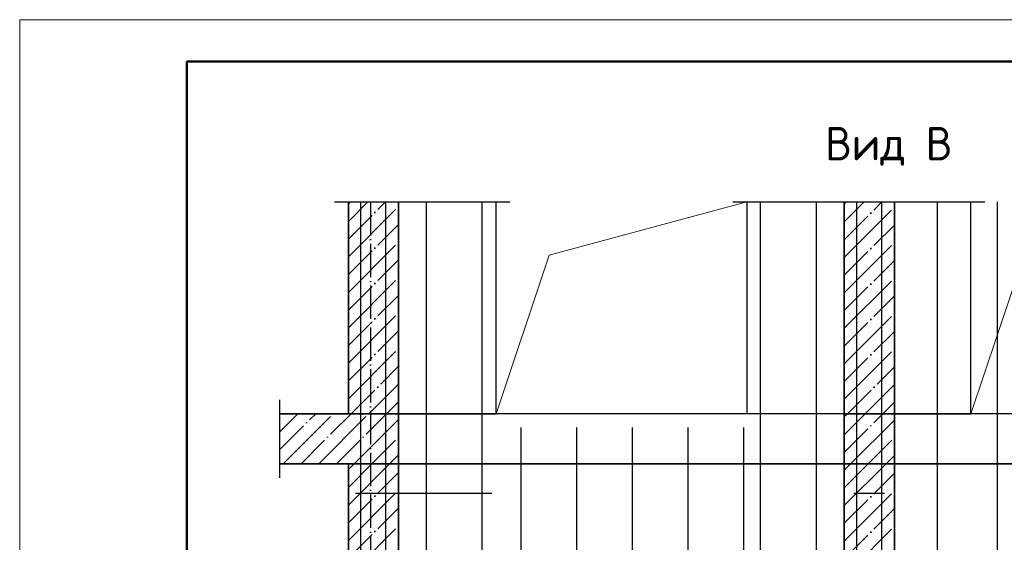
# Model space of a CAD drawing. Header units: millimetres. Extents: x -49773 to 2322955, y -3321 to 58485.
# Tile 48 of 256: x 187189 to 198971, y 34821 to 41075. Entities that reach past the tile are written whole.
import ezdxf

# ---------------------------------------------------------------- set-up
doc = ezdxf.new("R2010")
doc.units = ezdxf.units.MM
doc.linetypes.add('______11', pattern=[500, 400, -50, 0, -50])
doc.linetypes.add('______5', pattern=[1100, 800, -100, 100, -100])
for name, color, linetype, lineweight in [('Standard', 7, 'Continuous', 25), ('Арм.стержн. Арматура края', 96, 'Continuous', 35), ('Арм.стержн. вертикальными 1', 22, 'Continuous', 35), ('Перекрытие_ общее', 7, 'Continuous', 35), ('Стена_ общее', 7, 'Continuous', 35)]:
    doc.layers.add(name, color=color, linetype=linetype, lineweight=lineweight)
doc.layers.add('Осевая линия_ общее', color=7, linetype='______5', lineweight=13, true_color=0xa0a0a0)
doc.styles.add('ISOCPEUR', font='txt')

msp = doc.modelspace()

# ---------------------------------------------------------------- linework, layer by layer
at = {"layer": 'Standard', "color": 7, "linetype": 'Continuous', "lineweight": 25, "transparency": 33554687}
for p, q in [((190955.6, 38894.2), (191888.9, 38894.2)), ((191555.6, 38894.2), (193055.6, 38894.2)), ((195722.2, 38894.2), (197222.2, 38894.2)), ((196888.9, 38894.2), (197822.2, 38894.2)), ((197488.9, 38894.2), (198738.9, 38894.2)), ((190302.9, 35594.2), (190302.9, 36527.5))]:
    msp.add_line(p, q, dxfattribs=at)
at = {"layer": 'Standard', "color": 253, "linetype": '______11', "lineweight": 35, "true_color": 0xababab, "transparency": 33554687}
for p, q in [((191122.2, 38449.1), (191567.3, 38894.2)), ((191122.2, 38873.3), (191143.1, 38894.2)), ((197055.6, 38442.7), (197507, 38894.2)), ((197055.6, 38867), (197082.8, 38894.2)), ((191122.2, 38024.8), (191722.2, 38624.8)), ((197055.6, 38018.5), (197655.6, 38618.5)), ((191122.2, 37600.6), (191722.2, 38200.6)), ((197055.6, 37594.2), (197655.6, 38194.2)), ((191122.2, 37176.3), (191722.2, 37776.3)), ((197055.6, 37169.9), (197655.6, 37769.9)), ((191122.2, 36752), (191722.2, 37352)), ((197055.6, 36745.7), (197655.6, 37345.7)), ((191155.3, 36360.8), (191722.2, 36927.8)), ((197095, 36360.8), (197655.6, 36921.4)), ((191579.6, 36360.8), (191722.2, 36503.5)), ((197519.3, 36360.8), (197655.6, 36497.1)), ((191122.2, 35479.2), (191403.8, 35760.8)), ((197055.6, 35472.9), (197343.5, 35760.8)), ((191122.2, 35055), (191722.2, 35655)), ((197055.6, 35048.6), (197655.6, 35648.6)), ((191122.2, 34630.7), (191722.2, 35230.7)), ((197055.6, 34624.3), (197655.6, 35224.3))]:
    msp.add_line(p, q, dxfattribs=at)
at = {"layer": 'Standard', "color": 253, "linetype": '______5', "lineweight": 35, "true_color": 0xababab, "transparency": 33554687}
for p, q in [((191122.2, 38661.2), (191355.2, 38894.2)), ((197055.6, 38654.9), (197294.9, 38894.2)), ((191122.2, 38236.9), (191722.2, 38836.9)), ((197055.6, 38230.6), (197655.6, 38830.6)), ((191122.2, 37812.7), (191722.2, 38412.7)), ((197055.6, 37806.3), (197655.6, 38406.3)), ((191122.2, 37388.4), (191722.2, 37988.4)), ((197055.6, 37382.1), (197655.6, 37982.1)), ((191122.2, 36964.2), (191722.2, 37564.2)), ((197055.6, 36957.8), (197655.6, 37557.8)), ((191122.2, 36539.9), (191722.2, 37139.9)), ((197055.6, 36533.5), (197655.6, 37133.5)), ((191367.4, 36360.8), (191722.2, 36715.6)), ((197307.1, 36360.8), (197655.6, 36709.3)), ((191122.2, 35267.1), (191616, 35760.8)), ((191122.2, 35691.4), (191191.7, 35760.8)), ((197055.6, 35260.7), (197555.7, 35760.8)), ((197055.6, 35685), (197131.4, 35760.8)), ((191122.2, 34842.8), (191722.2, 35442.8)), ((197055.6, 34836.5), (197655.6, 35436.5)), ((191122.2, 34418.6), (191722.2, 35018.6)), ((197055.6, 34412.2), (197655.6, 35012.2))]:
    msp.add_line(p, q, dxfattribs=at)
at = {"layer": 'Standard', "color": 7, "linetype": 'Continuous', "lineweight": 35, "transparency": 33554687}
for p, q in [((191122.2, 38894.2), (191122.2, 36360.8)), ((191722.2, 36360.8), (191722.2, 38894.2)), ((197055.6, 38894.2), (197055.6, 36360.8)), ((197655.6, 36360.8), (197655.6, 38894.2)), ((191122.2, 36360.8), (190302.9, 36360.8)), ((191722.2, 35760.8), (191722.2, 36360.8)), ((197055.6, 36360.8), (197055.6, 35760.8)), ((197655.6, 35760.8), (197655.6, 36360.8)), ((190302.9, 35760.8), (191122.2, 35760.8)), ((191122.2, 35760.8), (191122.2, 25127.5)), ((191722.2, 25127.5), (191722.2, 35760.8)), ((197055.6, 35760.8), (197055.6, 25127.5)), ((197655.6, 25127.5), (197655.6, 35760.8))]:
    msp.add_line(p, q, dxfattribs=at)
at = {"layer": 'Standard', "color": 253, "linetype": '______11', "lineweight": 13, "true_color": 0xababab, "transparency": 33554687}
for p, q in [((190302.9, 36357), (190306.8, 36360.8)), ((190302.9, 35932.7), (190731, 36360.8)), ((190555.3, 35760.8), (191155.3, 36360.8)), ((190979.6, 35760.8), (191579.6, 36360.8)), ((197055.6, 36321.4), (197095, 36360.8)), ((197055.6, 35897.1), (197519.3, 36360.8)), ((191403.8, 35760.8), (191722.2, 36079.2)), ((197343.5, 35760.8), (197655.6, 36072.9))]:
    msp.add_line(p, q, dxfattribs=at)
at = {"layer": 'Standard', "color": 253, "linetype": '______5', "lineweight": 13, "true_color": 0xababab, "transparency": 33554687}
for p, q in [((190302.9, 36144.8), (190518.9, 36360.8)), ((190343.2, 35760.8), (190943.2, 36360.8)), ((190767.4, 35760.8), (191367.4, 36360.8)), ((191191.7, 35760.8), (191722.2, 36291.4)), ((197055.6, 36109.3), (197307.1, 36360.8)), ((197131.4, 35760.8), (197655.6, 36285)), ((191616, 35760.8), (191722.2, 35867.1)), ((197555.7, 35760.8), (197655.6, 35860.7))]:
    msp.add_line(p, q, dxfattribs=at)
at = {"layer": 'Standard', "color": 7, "linetype": 'Continuous', "lineweight": 13, "transparency": 33554687}
msp.add_lwpolyline([(187189, -924.6), (216889, -924.6), (216889, 41075.4), (187189, 41075.4), (187189, -924.6)], close=True, dxfattribs=at)
at = {"layer": 'Standard', "color": 7, "linetype": 'Continuous', "lineweight": 50, "transparency": 33554687}
msp.add_lwpolyline([(189189, 40575.4), (216389, 40575.4), (216389, -424.6), (189189, -424.6), (189189, 40575.4)], close=True, dxfattribs=at)
at = {"layer": 'Standard', "color": 7, "linetype": 'Continuous', "lineweight": 13, "transparency": 33554687}
for points in [[(192888.9, 36360.8), (193525.3, 38257.8), (195888.9, 38894.2)], [(198572.2, 36360.8), (199208.6, 38257.8), (203238.9, 38894.2)]]:
    msp.add_lwpolyline(points, dxfattribs=at)
at = {"layer": 'Арм.стержн. Арматура края', "color": 4, "linetype": 'Continuous', "lineweight": 25, "transparency": 33554687}
for p, q in [((191205.6, 35410.8), (192838.9, 35410.8)), ((191238.9, 35410.8), (191605.6, 35410.8)), ((197172.2, 35410.8), (197538.9, 35410.8))]:
    msp.add_line(p, q, dxfattribs=at)
at = {"layer": 'Арм.стержн. вертикальными 1', "color": 4, "linetype": 'Continuous', "lineweight": 25, "transparency": 33554687}
for p, q in [((191272.1, 25144.2), (191272.1, 38894.2)), ((191272.1, 25144.2), (191272.1, 38894.2)), ((191272.1, 25144.2), (191272.1, 38894.2)), ((191570.6, 25144.2), (191570.6, 38894.2)), ((191570.6, 25144.2), (191570.6, 38894.2)), ((191570.6, 25144.2), (191570.6, 38894.2)), ((192055.5, 25144.2), (192055.5, 38894.2)), ((192055.5, 25144.2), (192055.5, 38894.2)), ((192722.1, 25144.2), (192722.1, 38894.2)), ((192722.1, 25144.2), (192722.1, 38894.2)), ((196055.5, 25144.2), (196055.5, 38894.2)), ((196055.5, 25144.2), (196055.5, 38894.2)), ((196722.1, 25144.2), (196722.1, 38894.2)), ((196722.1, 25144.2), (196722.1, 38894.2)), ((197205.5, 25144.2), (197205.5, 38894.2)), ((197205.5, 25144.2), (197205.5, 38894.2)), ((197205.5, 25144.2), (197205.5, 38894.2)), ((197503.9, 25144.2), (197503.9, 38894.2)), ((197503.9, 25144.2), (197503.9, 38894.2)), ((197503.9, 25144.2), (197503.9, 38894.2)), ((198170.6, 25144.2), (198170.6, 38894.2)), ((198170.6, 25144.2), (198170.6, 38894.2)), ((198888.9, 25144.2), (198888.9, 38894.2)), ((198888.9, 25144.2), (198888.9, 38894.2)), ((193188.9, 32627.5), (193188.9, 36194.2)), ((193855.6, 32627.5), (193855.6, 36194.2)), ((194522.2, 32627.5), (194522.2, 36194.2)), ((195188.9, 32627.5), (195188.9, 36194.2)), ((195855.6, 32627.5), (195855.6, 36194.2)), ((193188.9, 32627.5), (193188.9, 35927.5)), ((193855.6, 32627.5), (193855.6, 35927.5)), ((194522.2, 32627.5), (194522.2, 35927.5)), ((195188.9, 32627.5), (195188.9, 35927.5)), ((195855.6, 32627.5), (195855.6, 35927.5))]:
    msp.add_line(p, q, dxfattribs=at)
at = {"layer": 'Осевая линия_ общее', "color": 253, "linetype": '______11', "lineweight": -3, "true_color": 0xa0a0a0, "transparency": 33554687}
msp.add_line((191388.9, 38894.2), (191388.9, 23895.3), dxfattribs=at)
at = {"layer": 'Перекрытие_ общее', "color": 7, "linetype": 'Continuous', "lineweight": 13, "transparency": 33554687}
for p, q in [((191722.2, 36360.8), (191122.2, 36360.8)), ((197655.6, 36360.8), (197055.6, 36360.8)), ((191122.2, 35760.8), (191722.2, 35760.8)), ((197055.6, 35760.8), (197655.6, 35760.8))]:
    msp.add_line(p, q, dxfattribs=at)
at = {"layer": 'Перекрытие_ общее', "color": 7, "linetype": 'Continuous', "lineweight": 25, "transparency": 33554687}
for p, q in [((192888.9, 36360.8), (191722.2, 36360.8)), ((195888.9, 36360.8), (192888.9, 36360.8)), ((197055.6, 36360.8), (195888.9, 36360.8)), ((198572.2, 36360.8), (197655.6, 36360.8)), ((203238.9, 36360.8), (198572.2, 36360.8)), ((191722.2, 35760.8), (197055.6, 35760.8)), ((197655.6, 35760.8), (205339.2, 35760.8))]:
    msp.add_line(p, q, dxfattribs=at)
at = {"layer": 'Стена_ общее', "color": 7, "linetype": 'Continuous', "lineweight": 25, "transparency": 33554687}
for p, q in [((192888.9, 36360.8), (192888.9, 38894.2)), ((195888.9, 38894.2), (195888.9, 36360.8)), ((198572.2, 36360.8), (198572.2, 38894.2)), ((191722.2, 36360.8), (192888.9, 36360.8)), ((197055.6, 36360.8), (195888.9, 36360.8)), ((197655.6, 36360.8), (198572.2, 36360.8)), ((197055.6, 35760.8), (191722.2, 35760.8)), ((205339.2, 35760.8), (197655.6, 35760.8))]:
    msp.add_line(p, q, dxfattribs=at)
at = {"layer": 'Стена_ общее', "color": 7, "linetype": 'Continuous', "lineweight": 35, "transparency": 33554687}
for p, q in [((191122.2, 36360.8), (191722.2, 36360.8)), ((197055.6, 36360.8), (197655.6, 36360.8)), ((191722.2, 35760.8), (191122.2, 35760.8)), ((197655.6, 35760.8), (197055.6, 35760.8))]:
    msp.add_line(p, q, dxfattribs=at)

# ---------------------------------------------------------------- texts
at = {"layer": 'Standard', "color": 7, "linetype": 'Continuous', "lineweight": 35, "transparency": 33554687, "insert": (196827.1, 39328.9), "char_height": 400, "width": 1628.724, "attachment_point": 7, "style": 'ISOCPEUR'}
msp.add_mtext('\\W0.95;Вид В', dxfattribs=at)

doc.saveas('drawing.dxf')
